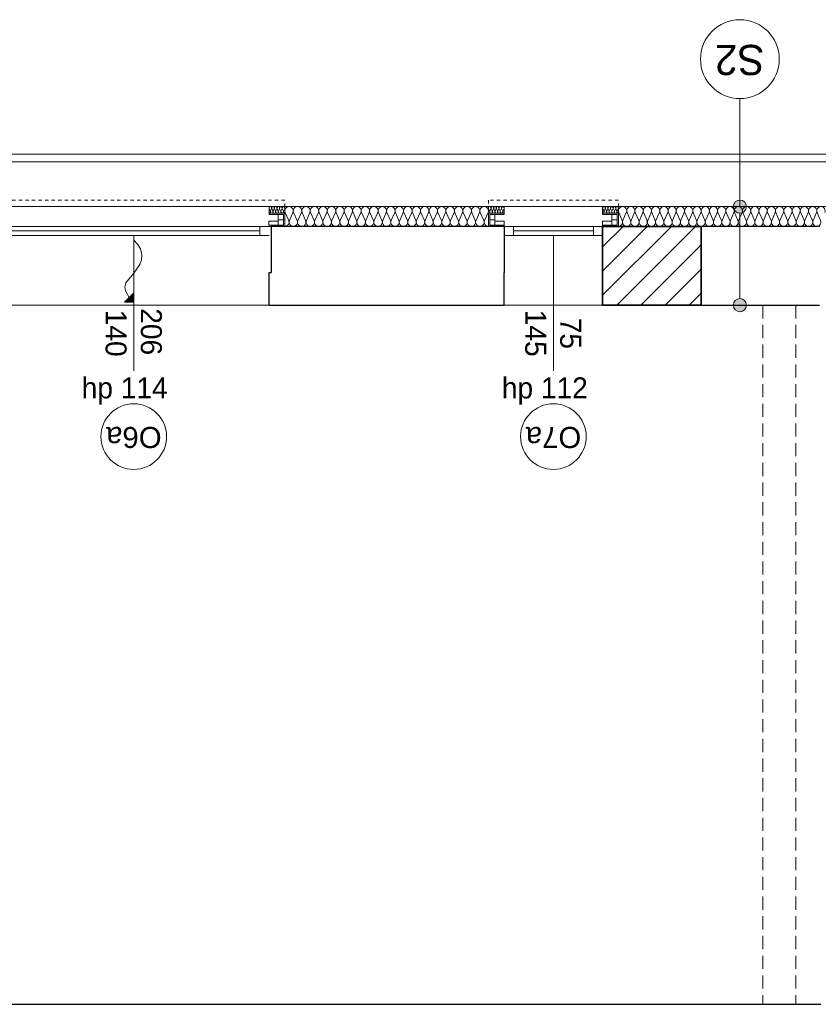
# Model space of a CAD drawing. Header units: inches. Extents: x -515158 to -470211, y -1887 to 84268.
# Tile 24 of 102: x -487257 to -481176, y 6888 to 14380. Entities that reach past the tile are written whole.
import ezdxf

# ---------------------------------------------------------------- set-up
doc = ezdxf.new("R2010")
doc.units = ezdxf.units.IN
doc.header["$MEASUREMENT"] = 0
doc.linetypes.add('Hidden Line', pattern=[50, 25, -25])
doc.linetypes.add('Krawędzie ukryte', pattern=[150, 100, -50])
for name, color, linetype, lineweight in [('#podkład', 252, 'Continuous', 9), ('A-Okna_Nr_Pióra__9', 252, 'Continuous', 9), ('Arch ocieplenie_Nr_Pióra__44', 252, 'Continuous', 9), ('Arch opisy okien_Nr_Pióra__9', 252, 'Continuous', 9), ('Arch opisy_Nr_Pióra__1', 252, 'Continuous', 25), ('Arch opisy_Nr_Pióra__21', 252, 'Continuous', 9), ('Arch opisy_Nr_Pióra__9', 252, 'Continuous', 9), ('Arch teren_Nr_Pióra__5', 252, 'Continuous', 13), ('Arch wykończenie_Nr_Pióra__3', 252, 'Continuous', 18), ('Arch wyposarzenie_Nr_Pióra__10', 252, 'Continuous', 18), ('Arch zmurowania_Nr_Pióra__21', 252, 'Continuous', 9), ('Arch zmurowania_Nr_Pióra__27', 252, 'Continuous', 35), ('INWENT. OKNA_Nr_Pióra__21', 252, 'Continuous', 9), ('INWENT. OKNA_Nr_Pióra__5', 252, 'Continuous', 13), ('INWENT.ŚCIANY_Nr_Pióra__1', 252, 'Continuous', 25), ('INWENT.ŚCIANY_Nr_Pióra__21', 252, 'Continuous', 9), ('Istniejące stropy_Nr_Pióra__5', 252, 'Continuous', 13)]:
    doc.layers.add(name, color=color, linetype=linetype, lineweight=lineweight)
doc.styles.add('GENERATED_STYLE_10', font='arial.ttf')
doc.styles.add('GENERATED_STYLE_7', font='txt')

# ---------------------------------------------------------------- blocks, each defined once
blk = doc.blocks.new('parter')
at = {"layer": 'A-Okna_Nr_Pióra__9', "linetype": 'Continuous'}
blk.add_hatch(color=252, dxfattribs=at).paths.add_polyline_path([(-486388.3, 44361.6), (-486459, 44361.2), (-486388.7, 44432.3)], flags=0)
at = {"layer": 'Arch opisy_Nr_Pióra__21', "linetype": 'Continuous'}
for points in [[(-481723.3, 45087.6), (-481727.1, 45106.8), (-481737.9, 45123), (-481754.1, 45133.8), (-481773.3, 45137.6), (-481792.4, 45133.8), (-481808.6, 45123), (-481819.4, 45106.8), (-481823.3, 45087.6), (-481819.4, 45068.5), (-481808.6, 45052.3), (-481792.4, 45041.4), (-481773.3, 45037.6), (-481754.1, 45041.4), (-481737.9, 45052.3), (-481727.1, 45068.5)], [(-481723.3, 44337.6), (-481727.1, 44356.8), (-481737.9, 44373), (-481754.1, 44383.8), (-481773.3, 44387.6), (-481792.4, 44383.8), (-481808.6, 44373), (-481819.4, 44356.8), (-481823.3, 44337.6), (-481819.4, 44318.5), (-481808.6, 44302.3), (-481792.4, 44291.4), (-481773.3, 44287.6), (-481754.1, 44291.4), (-481737.9, 44302.3), (-481727.1, 44318.5)]]:
    blk.add_hatch(color=252, dxfattribs=at).paths.add_polyline_path(points, flags=0)
at = {"layer": 'Arch zmurowania_Nr_Pióra__21', "linetype": 'Continuous'}
h = blk.add_hatch(dxfattribs=at)
h.set_pattern_fill('Common_Brick', color=252, style=0, pattern_type=2)
h.set_pattern_definition([(45, (0, 0), (-91.923878, 91.923878), [])])
h.paths.add_polyline_path([(-482818.3, 44337.6), (-482068.3, 44337.6), (-482068.3, 44937.6), (-482818.3, 44937.6)], flags=0)
at = {"layer": 'A-Okna_Nr_Pióra__9', "color": 252, "linetype": 'Continuous'}
for p, q in [((-486459, 44361.2), (-486388.7, 44432.3)), ((-486388.3, 44361.6), (-486388.7, 44432.3)), ((-486388.3, 44361.6), (-486459, 44361.2))]:
    blk.add_line(p, q, dxfattribs=at)
at = {"layer": 'A-Okna_Nr_Pióra__9', "color": 252, "linetype": 'Continuous', "flags": 128}
blk.add_lwpolyline([(-486388.3, 44832.2), (-486359.2, 44801), (-486337.9, 44766), (-486325.7, 44721.3), (-486328.2, 44682.6), (-486341.2, 44646.1), (-486388.3, 44581.6), (-486447.9, 44508.3), (-486455, 44476.3), (-486451, 44446.4), (-486423.9, 44396.8)], dxfattribs=at)
at = {"layer": 'Arch ocieplenie_Nr_Pióra__44', "color": 252, "linetype": 'Continuous'}
for p, q in [((-485357.5, 45072.7), (-485349.2, 45052.5)), ((-485347.5, 45052.5), (-485339.2, 45072.7)), ((-485337.5, 45072.7), (-485329.2, 45052.5)), ((-485327.5, 45052.5), (-485319.2, 45072.7)), ((-485317.5, 45072.7), (-485309.2, 45052.5)), ((-485307.5, 45052.5), (-485299.2, 45072.7)), ((-485297.5, 45072.7), (-485289.2, 45052.5)), ((-485287.5, 45052.5), (-485279.2, 45072.7)), ((-485277.5, 45072.7), (-485269.2, 45052.5)), ((-485267.5, 45052.5), (-485259.2, 45072.7)), ((-485257.5, 45072.7), (-485249.2, 45052.5)), ((-485247.5, 45052.5), (-485239.2, 45072.7)), ((-485235.6, 45042.9), (-485208.7, 44982.3)), ((-485203.3, 44982.3), (-485176.5, 45042.9)), ((-485171, 45042.9), (-485144.2, 44982.3)), ((-485138.7, 44982.3), (-485111.9, 45042.9)), ((-485106.4, 45042.9), (-485079.6, 44982.3)), ((-485074.2, 44982.3), (-485047.3, 45042.9)), ((-485041.9, 45042.9), (-485015, 44982.3)), ((-485009.6, 44982.3), (-484982.7, 45042.9)), ((-484977.3, 45042.9), (-484950.4, 44982.3)), ((-484945, 44982.3), (-484918.1, 45042.9)), ((-484912.7, 45042.9), (-484885.8, 44982.3)), ((-484880.4, 44982.3), (-484853.5, 45042.9)), ((-484848.1, 45042.9), (-484821.2, 44982.3)), ((-484815.8, 44982.3), (-484789, 45042.9)), ((-484783.5, 45042.9), (-484756.7, 44982.3)), ((-484751.2, 44982.3), (-484724.4, 45042.9)), ((-484718.9, 45042.9), (-484692.1, 44982.3)), ((-484686.7, 44982.3), (-484659.8, 45042.9)), ((-484654.4, 45042.9), (-484627.5, 44982.3)), ((-484622.1, 44982.3), (-484595.2, 45042.9)), ((-484589.8, 45042.9), (-484562.9, 44982.3)), ((-484557.5, 44982.3), (-484530.6, 45042.9)), ((-484525.2, 45042.9), (-484498.3, 44982.3)), ((-484492.9, 44982.3), (-484466, 45042.9)), ((-484460.6, 45042.9), (-484433.7, 44982.3)), ((-484428.3, 44982.3), (-484401.5, 45042.9)), ((-484396, 45042.9), (-484369.2, 44982.3)), ((-484363.7, 44982.3), (-484336.9, 45042.9)), ((-484331.4, 45042.9), (-484304.6, 44982.3)), ((-484299.2, 44982.3), (-484272.3, 45042.9)), ((-484266.9, 45042.9), (-484240, 44982.3)), ((-484234.6, 44982.3), (-484207.7, 45042.9)), ((-484202.3, 45042.9), (-484175.4, 44982.3)), ((-484170, 44982.3), (-484143.1, 45042.9)), ((-484137.7, 45042.9), (-484110.8, 44982.3)), ((-484105.4, 44982.3), (-484078.5, 45042.9)), ((-484073.1, 45042.9), (-484046.2, 44982.3)), ((-484040.8, 44982.3), (-484014, 45042.9)), ((-484008.5, 45042.9), (-483981.7, 44982.3)), ((-483976.2, 44982.3), (-483949.4, 45042.9)), ((-483943.9, 45042.9), (-483917.1, 44982.3)), ((-483911.7, 44982.3), (-483884.8, 45042.9)), ((-483879.4, 45042.9), (-483852.5, 44982.3)), ((-483847.1, 44982.3), (-483820.2, 45042.9)), ((-483814.8, 45042.9), (-483787.9, 44982.3)), ((-483782.5, 44982.3), (-483755.6, 45042.9)), ((-483750.2, 45042.9), (-483723.3, 44982.3)), ((-483717.9, 44982.3), (-483691, 45042.9)), ((-483687.5, 45072.7), (-483679.2, 45052.5)), ((-483677.5, 45052.5), (-483669.2, 45072.7)), ((-483667.5, 45072.7), (-483659.2, 45052.5)), ((-483657.5, 45052.5), (-483649.2, 45072.7)), ((-483647.5, 45072.7), (-483639.2, 45052.5)), ((-483637.5, 45052.5), (-483629.2, 45072.7)), ((-483627.5, 45072.7), (-483619.2, 45052.5)), ((-483617.5, 45052.5), (-483609.2, 45072.7)), ((-483607.5, 45072.7), (-483599.2, 45052.5)), ((-483597.5, 45052.5), (-483589.2, 45072.7)), ((-483587.5, 45072.7), (-483579.2, 45052.5)), ((-483577.5, 45052.5), (-483569.2, 45072.7)), ((-482817.5, 45072.7), (-482809.2, 45052.5)), ((-482807.5, 45052.5), (-482799.2, 45072.7)), ((-482797.5, 45072.7), (-482789.2, 45052.5)), ((-482787.5, 45052.5), (-482779.2, 45072.7)), ((-482777.5, 45072.7), (-482769.2, 45052.5)), ((-482767.5, 45052.5), (-482759.2, 45072.7)), ((-482757.5, 45072.7), (-482749.2, 45052.5)), ((-482747.5, 45052.5), (-482739.2, 45072.7)), ((-482737.5, 45072.7), (-482729.2, 45052.5)), ((-482727.5, 45052.5), (-482719.2, 45072.7)), ((-482717.5, 45072.7), (-482709.2, 45052.5)), ((-482707.5, 45052.5), (-482699.2, 45072.7)), ((-482695.7, 45042.9), (-482669.5, 44982.3)), ((-482664.2, 44982.3), (-482638, 45042.9)), ((-482632.7, 45042.9), (-482606.5, 44982.3)), ((-482601.3, 44982.3), (-482575.1, 45042.9)), ((-482569.8, 45042.9), (-482543.6, 44982.3)), ((-482538.3, 44982.3), (-482512.1, 45042.9)), ((-482506.8, 45042.9), (-482480.6, 44982.3)), ((-482475.3, 44982.3), (-482449.2, 45042.9)), ((-482443.9, 45042.9), (-482417.7, 44982.3)), ((-482412.4, 44982.3), (-482386.2, 45042.9)), ((-482380.9, 45042.9), (-482354.7, 44982.3)), ((-482349.4, 44982.3), (-482323.2, 45042.9)), ((-482318, 45042.9), (-482291.8, 44982.3)), ((-482286.5, 44982.3), (-482260.3, 45042.9)), ((-482255, 45042.9), (-482228.8, 44982.3)), ((-482223.5, 44982.3), (-482197.3, 45042.9)), ((-482192.1, 45042.9), (-482165.9, 44982.3)), ((-482160.6, 44982.3), (-482134.4, 45042.9)), ((-482129.1, 45042.9), (-482102.9, 44982.3)), ((-482097.6, 44982.3), (-482071.4, 45042.9)), ((-482066.1, 45042.9), (-482040, 44982.3)), ((-482034.7, 44982.3), (-482008.5, 45042.9)), ((-482003.2, 45042.9), (-481977, 44982.3)), ((-481971.7, 44982.3), (-481945.5, 45042.9)), ((-481940.2, 45042.9), (-481914.1, 44982.3)), ((-481908.8, 44982.3), (-481882.6, 45042.9)), ((-481877.3, 45042.9), (-481851.1, 44982.3)), ((-481845.8, 44982.3), (-481819.6, 45042.9)), ((-481814.3, 45042.9), (-481788.1, 44982.3)), ((-481782.9, 44982.3), (-481756.7, 45042.9)), ((-481751.4, 45042.9), (-481725.2, 44982.3)), ((-481719.9, 44982.3), (-481693.7, 45042.9)), ((-481688.4, 45042.9), (-481662.2, 44982.3)), ((-481657, 44982.3), (-481630.8, 45042.9)), ((-481625.5, 45042.9), (-481599.3, 44982.3)), ((-481594, 44982.3), (-481567.8, 45042.9)), ((-481562.5, 45042.9), (-481536.3, 44982.3)), ((-481531, 44982.3), (-481504.9, 45042.9)), ((-481499.6, 45042.9), (-481473.4, 44982.3)), ((-481468.1, 44982.3), (-481441.9, 45042.9)), ((-481436.6, 45042.9), (-481410.4, 44982.3)), ((-481405.1, 44982.3), (-481378.9, 45042.9)), ((-481373.7, 45042.9), (-481347.5, 44982.3)), ((-481342.2, 44982.3), (-481316, 45042.9)), ((-481310.7, 45042.9), (-481284.5, 44982.3)), ((-481279.2, 44982.3), (-481253, 45042.9)), ((-481247.8, 45042.9), (-481221.6, 44982.3)), ((-481216.3, 44982.3), (-481190.1, 45042.9)), ((-481184.8, 45042.9), (-481158.6, 44982.3))]:
    blk.add_line(p, q, dxfattribs=at)
for centre, major_axis, ratio, start_param, end_param in [((-485348.3, 45077), (0, 10.6), 0.94039, 4.299595, 8.266775), ((-485358.3, 45048.3), (0, 10.6), 0.94039, 3.141593, 5.125182), ((-485338.3, 45048.3), (0, 10.6), 0.94039, 1.158004, 5.125183), ((-485328.3, 45077), (0, 10.6), 0.94039, 4.299595, 8.266775), ((-485318.3, 45048.3), (0, 10.6), 0.94039, 1.158004, 5.125183), ((-485308.3, 45077), (0, 10.6), 0.94039, 4.299595, 8.266775), ((-485298.3, 45048.3), (0, 10.6), 0.94039, 1.158004, 5.125183), ((-485288.3, 45077), (0, 10.6), 0.94039, 4.299595, 8.266775), ((-485278.3, 45048.3), (0, 10.6), 0.94039, 1.158004, 5.125183), ((-485268.3, 45077), (0, 10.6), 0.94039, 4.299595, 8.266775), ((-485258.3, 45048.3), (0, 10.6), 0.94039, 1.158004, 5.125183), ((-485248.3, 45077), (0, 10.6), 0.94039, 4.299595, 8.266775), ((-485238.3, 45048.3), (0, 10.6), 0.94039, 1.158004, 3.141593), ((-485206, 45055.7), (32.3, 0), 0.987924, 5.870392, 9.837571), ((-485141.5, 45055.7), (32.3, 0), 0.987924, 5.870392, 9.837571), ((-485076.9, 45055.7), (32.3, 0), 0.987924, 5.870392, 9.837571), ((-485012.3, 45055.7), (32.3, 0), 0.987924, 5.870392, 9.837571), ((-484947.7, 45055.7), (32.3, 0), 0.987924, 5.870392, 9.837571), ((-484883.1, 45055.7), (32.3, 0), 0.987924, 5.870392, 9.837571), ((-484818.5, 45055.7), (32.3, 0), 0.987924, 5.870392, 9.837571), ((-484754, 45055.7), (32.3, 0), 0.987924, 5.870392, 9.837571), ((-484689.4, 45055.7), (32.3, 0), 0.987924, 5.870392, 9.837571), ((-484624.8, 45055.7), (32.3, 0), 0.987924, 5.870392, 9.837571), ((-484560.2, 45055.7), (32.3, 0), 0.987924, 5.870392, 9.837571), ((-484495.6, 45055.7), (32.3, 0), 0.987924, 5.870392, 9.837571), ((-484431, 45055.7), (32.3, 0), 0.987924, 5.870392, 9.837571), ((-484366.5, 45055.7), (32.3, 0), 0.987924, 5.870392, 9.837571), ((-484301.9, 45055.7), (32.3, 0), 0.987924, 5.870392, 9.837571), ((-484237.3, 45055.7), (32.3, 0), 0.987924, 5.870392, 9.837571), ((-484172.7, 45055.7), (32.3, 0), 0.987924, 5.870392, 9.837571), ((-484108.1, 45055.7), (32.3, 0), 0.987924, 5.870392, 9.837571), ((-484043.5, 45055.7), (32.3, 0), 0.987924, 5.870392, 9.837571), ((-483979, 45055.7), (32.3, 0), 0.987924, 5.870392, 9.837571), ((-483914.4, 45055.7), (32.3, 0), 0.987924, 5.870392, 9.837571), ((-483849.8, 45055.7), (32.3, 0), 0.987924, 5.870392, 9.837571), ((-483785.2, 45055.7), (32.3, 0), 0.987924, 5.870392, 9.837571), ((-483720.6, 45055.7), (32.3, 0), 0.987924, 5.870392, 9.837571), ((-483678.3, 45077), (0, 10.6), 0.94039, 4.299595, 8.266775), ((-483688.3, 45048.3), (0, 10.6), 0.94039, 3.141593, 5.125182), ((-483668.3, 45048.3), (0, 10.6), 0.94039, 1.158004, 5.125183), ((-483658.3, 45077), (0, 10.6), 0.94039, 4.299595, 8.266775), ((-483648.3, 45048.3), (0, 10.6), 0.94039, 1.158004, 5.125183), ((-483638.3, 45077), (0, 10.6), 0.94039, 4.299595, 8.266775), ((-483628.3, 45048.3), (0, 10.6), 0.94039, 1.158004, 5.125183), ((-483618.3, 45077), (0, 10.6), 0.94039, 4.299595, 8.266775), ((-483608.3, 45048.3), (0, 10.6), 0.94039, 1.158004, 5.125183), ((-483598.3, 45077), (0, 10.6), 0.94039, 4.299595, 8.266775), ((-483588.3, 45048.3), (0, 10.6), 0.94039, 1.158004, 5.125183), ((-483578.3, 45077), (0, 10.6), 0.94039, 4.299595, 8.266775), ((-483568.3, 45048.3), (0, 10.6), 0.94039, 1.158004, 3.141593), ((-482808.3, 45077), (0, 10.6), 0.94039, 4.299595, 8.266775), ((-482818.3, 45048.3), (0, 10.6), 0.94039, 3.141593, 5.125182), ((-482798.3, 45048.3), (0, 10.6), 0.94039, 1.158004, 5.125183), ((-482788.3, 45077), (0, 10.6), 0.94039, 4.299595, 8.266775), ((-482778.3, 45048.3), (0, 10.6), 0.94039, 1.158004, 5.125183), ((-482768.3, 45077), (0, 10.6), 0.94039, 4.299595, 8.266775), ((-482758.3, 45048.3), (0, 10.6), 0.94039, 1.158004, 5.125183), ((-482748.3, 45077), (0, 10.6), 0.94039, 4.299595, 8.266775), ((-482738.3, 45048.3), (0, 10.6), 0.94039, 1.158004, 5.125183), ((-482728.3, 45077), (0, 10.6), 0.94039, 4.299595, 8.266775), ((-482718.3, 45048.3), (0, 10.6), 0.94039, 1.158004, 5.125183), ((-482708.3, 45077), (0, 10.6), 0.94039, 4.299595, 8.266775), ((-482698.3, 45048.3), (0, 10.6), 0.94039, 1.158004, 3.141593), ((-482666.8, 45055.7), (0, 31.9), 0.986677, 4.299595, 8.266775), ((-482603.9, 45055.7), (0, 31.9), 0.986677, 4.299595, 8.266775), ((-482540.9, 45055.7), (0, 31.9), 0.986677, 4.299595, 8.266775), ((-482478, 45055.7), (0, 31.9), 0.986677, 4.299595, 8.266775), ((-482415, 45055.7), (0, 31.9), 0.986677, 4.299595, 8.266775), ((-482352.1, 45055.7), (0, 31.9), 0.986677, 4.299595, 8.266775), ((-482289.1, 45055.7), (0, 31.9), 0.986677, 4.299595, 8.266775), ((-482226.2, 45055.7), (0, 31.9), 0.986677, 4.299595, 8.266775), ((-482163.2, 45055.7), (0, 31.9), 0.986677, 4.299595, 8.266775), ((-482100.3, 45055.7), (0, 31.9), 0.986677, 4.299595, 8.266775), ((-482037.3, 45055.7), (0, 31.9), 0.986677, 4.299595, 8.266775), ((-481974.4, 45055.7), (0, 31.9), 0.986677, 4.299595, 8.266775), ((-481911.4, 45055.7), (0, 31.9), 0.986677, 4.299595, 8.266775), ((-481848.5, 45055.7), (0, 31.9), 0.986677, 4.299595, 8.266775), ((-481785.5, 45055.7), (0, 31.9), 0.986677, 4.299595, 8.266775), ((-481722.5, 45055.7), (0, 31.9), 0.986677, 4.299595, 8.266775), ((-481659.6, 45055.7), (0, 31.9), 0.986677, 4.299595, 8.266775), ((-481596.6, 45055.7), (0, 31.9), 0.986677, 4.299595, 8.266775), ((-481533.7, 45055.7), (0, 31.9), 0.986677, 4.299595, 8.266775), ((-481470.7, 45055.7), (0, 31.9), 0.986677, 4.299595, 8.266775), ((-481407.8, 45055.7), (0, 31.9), 0.986677, 4.299595, 8.266775), ((-481344.8, 45055.7), (0, 31.9), 0.986677, 4.299595, 8.266775), ((-481281.9, 45055.7), (0, 31.9), 0.986677, 4.299595, 8.266775), ((-481218.9, 45055.7), (0, 31.9), 0.986677, 4.299595, 8.266775), ((-481156, 45055.7), (0, 31.9), 0.986677, 4.299595, 8.266775), ((-485238.3, 44969.5), (32.3, 0), 0.987924, 4.712389, 6.695979), ((-485173.7, 44969.5), (32.3, 0), 0.987924, 2.7288, 6.695979), ((-485109.2, 44969.5), (32.3, 0), 0.987924, 2.7288, 6.695979), ((-485044.6, 44969.5), (32.3, 0), 0.987924, 2.7288, 6.695979), ((-484980, 44969.5), (32.3, 0), 0.987924, 2.7288, 6.695979), ((-484915.4, 44969.5), (32.3, 0), 0.987924, 2.7288, 6.695979), ((-484850.8, 44969.5), (32.3, 0), 0.987924, 2.7288, 6.695979), ((-484786.2, 44969.5), (32.3, 0), 0.987924, 2.7288, 6.695979), ((-484721.7, 44969.5), (32.3, 0), 0.987924, 2.7288, 6.695979), ((-484657.1, 44969.5), (32.3, 0), 0.987924, 2.7288, 6.695979), ((-484592.5, 44969.5), (32.3, 0), 0.987924, 2.7288, 6.695979), ((-484527.9, 44969.5), (32.3, 0), 0.987924, 2.7288, 6.695979), ((-484463.3, 44969.5), (32.3, 0), 0.987924, 2.7288, 6.695979), ((-484398.7, 44969.5), (32.3, 0), 0.987924, 2.7288, 6.695979), ((-484334.2, 44969.5), (32.3, 0), 0.987924, 2.7288, 6.695979), ((-484269.6, 44969.5), (32.3, 0), 0.987924, 2.7288, 6.695979), ((-484205, 44969.5), (32.3, 0), 0.987924, 2.7288, 6.695979), ((-484140.4, 44969.5), (32.3, 0), 0.987924, 2.7288, 6.695979), ((-484075.8, 44969.5), (32.3, 0), 0.987924, 2.7288, 6.695979), ((-484011.2, 44969.5), (32.3, 0), 0.987924, 2.7288, 6.695979), ((-483946.7, 44969.5), (32.3, 0), 0.987924, 2.7288, 6.695979), ((-483882.1, 44969.5), (32.3, 0), 0.987924, 2.7288, 6.695979), ((-483817.5, 44969.5), (32.3, 0), 0.987924, 2.7288, 6.695979), ((-483752.9, 44969.5), (32.3, 0), 0.987924, 2.7288, 6.695979), ((-483688.3, 44969.5), (32.3, 0), 0.987924, 2.7288, 4.712389), ((-482698.3, 44969.5), (0, 31.9), 0.986677, 3.141593, 5.125182), ((-482635.4, 44969.5), (0, 31.9), 0.986677, 1.158004, 5.125183), ((-482572.4, 44969.5), (0, 31.9), 0.986677, 1.158004, 5.125183), ((-482509.5, 44969.5), (0, 31.9), 0.986677, 1.158004, 5.125183), ((-482446.5, 44969.5), (0, 31.9), 0.986677, 1.158004, 5.125183), ((-482383.6, 44969.5), (0, 31.9), 0.986677, 1.158004, 5.125183), ((-482320.6, 44969.5), (0, 31.9), 0.986677, 1.158004, 5.125183), ((-482257.7, 44969.5), (0, 31.9), 0.986677, 1.158004, 5.125183), ((-482194.7, 44969.5), (0, 31.9), 0.986677, 1.158004, 5.125183), ((-482131.7, 44969.5), (0, 31.9), 0.986677, 1.158004, 5.125183), ((-482068.8, 44969.5), (0, 31.9), 0.986677, 1.158004, 5.125183), ((-482005.8, 44969.5), (0, 31.9), 0.986677, 1.158004, 5.125183), ((-481942.9, 44969.5), (0, 31.9), 0.986677, 1.158004, 5.125183), ((-481879.9, 44969.5), (0, 31.9), 0.986677, 1.158004, 5.125183), ((-481817, 44969.5), (0, 31.9), 0.986677, 1.158004, 5.125183), ((-481754, 44969.5), (0, 31.9), 0.986677, 1.158004, 5.125183), ((-481691.1, 44969.5), (0, 31.9), 0.986677, 1.158004, 5.125183), ((-481628.1, 44969.5), (0, 31.9), 0.986677, 1.158004, 5.125183), ((-481565.2, 44969.5), (0, 31.9), 0.986677, 1.158004, 5.125183), ((-481502.2, 44969.5), (0, 31.9), 0.986677, 1.158004, 5.125183), ((-481439.3, 44969.5), (0, 31.9), 0.986677, 1.158004, 5.125183), ((-481376.3, 44969.5), (0, 31.9), 0.986677, 1.158004, 5.125183), ((-481313.4, 44969.5), (0, 31.9), 0.986677, 1.158004, 5.125183), ((-481250.4, 44969.5), (0, 31.9), 0.986677, 1.158004, 5.125183), ((-481187.4, 44969.5), (0, 31.9), 0.986677, 1.158004, 5.125183)]:
    blk.add_ellipse(centre, major_axis=major_axis, ratio=ratio, start_param=start_param, end_param=end_param, dxfattribs=at)
at = {"layer": 'Arch opisy_Nr_Pióra__21', "color": 252, "linetype": 'Continuous'}
for p, q in [((-481773.3, 45087.6), (-481773.3, 45910.2)), ((-481773.3, 44387.6), (-481773.3, 45037.6))]:
    blk.add_line(p, q, dxfattribs=at)
for centre, radius in [((-481773.3, 46210.2), 300), ((-481773.3, 45087.6), 50), ((-481773.3, 44337.6), 50)]:
    blk.add_circle(centre, radius, dxfattribs=at)
at = {"layer": 'Arch opisy_Nr_Pióra__9', "color": 252, "linetype": 'Continuous'}
for centre in [(-486388.3, 43337.6), (-483193.3, 43337.6)]:
    blk.add_circle(centre, 250, dxfattribs=at)
at = {"layer": 'Arch teren_Nr_Pióra__5', "color": 252, "linetype": 'Continuous'}
for p, q in [((-488363.3, 45487.6), (-471473.3, 45487.6)), ((-488363.3, 45427.6), (-471533.3, 45427.6))]:
    blk.add_line(p, q, dxfattribs=at)
at = {"layer": 'Arch wykończenie_Nr_Pióra__3', "color": 252, "linetype": 'Continuous'}
for p, q in [((-485358.3, 45037.6), (-485358.3, 45087.6)), ((-485358.3, 45087.6), (-483568.3, 45087.6)), ((-483568.3, 45037.6), (-483568.3, 45087.6)), ((-482818.3, 45037.6), (-482818.3, 45087.6)), ((-482818.3, 45087.6), (-480437.9, 45087.6))]:
    blk.add_line(p, q, dxfattribs=at)
at = {"layer": 'Arch wyposarzenie_Nr_Pióra__10', "color": 252, "linetype": 'Hidden Line'}
for p, q in [((-485238.3, 45137.6), (-487538.3, 45137.6)), ((-485238.3, 44937.6), (-485238.3, 45137.6)), ((-483688.3, 45137.6), (-483688.3, 44937.6)), ((-482698.3, 45137.6), (-483688.3, 45137.6)), ((-482698.3, 44937.6), (-482698.3, 45137.6))]:
    blk.add_line(p, q, dxfattribs=at)
at = {"layer": 'Arch wyposarzenie_Nr_Pióra__10', "color": 252, "linetype": 'Continuous'}
for p, q in [((-485358.3, 45037.6), (-485358.3, 45027.6)), ((-485238.3, 45037.6), (-485358.3, 45037.6)), ((-485238.3, 44937.6), (-485238.3, 45037.6)), ((-483688.3, 45037.6), (-483568.3, 45037.6)), ((-483688.3, 44937.6), (-483688.3, 45037.6)), ((-483568.3, 45037.6), (-483568.3, 45027.6)), ((-482818.3, 45037.6), (-482818.3, 45027.6)), ((-482698.3, 45037.6), (-482818.3, 45037.6)), ((-482698.3, 44937.6), (-482698.3, 45037.6)), ((-485358.6, 44977.6), (-485288.3, 44977.6)), ((-485358.6, 44947.6), (-485358.6, 44977.6)), ((-485248.3, 45027.6), (-485358.3, 45027.6)), ((-485288.3, 44947.6), (-485288.3, 45027.6)), ((-485288.3, 44987.6), (-485248.3, 44987.6)), ((-485248.3, 44947.6), (-485248.3, 45027.6)), ((-483678.3, 44947.6), (-483678.3, 45027.6)), ((-483678.3, 45027.6), (-483568.3, 45027.6)), ((-483638.3, 44987.6), (-483678.3, 44987.6)), ((-483638.3, 44947.6), (-483638.3, 45027.6)), ((-483568.1, 44977.6), (-483638.3, 44977.6)), ((-483568.1, 44947.6), (-483568.1, 44977.6)), ((-482818.6, 44977.6), (-482748.3, 44977.6)), ((-482818.6, 44947.6), (-482818.6, 44977.6)), ((-482708.3, 45027.6), (-482818.3, 45027.6)), ((-482748.3, 44947.6), (-482748.3, 45027.6)), ((-482748.3, 44987.6), (-482708.3, 44987.6)), ((-482708.3, 44947.6), (-482708.3, 45027.6)), ((-485358.3, 44947.6), (-485358.3, 44937.6)), ((-485358.3, 44947.6), (-485248.3, 44947.6)), ((-485358.3, 44937.6), (-485238.3, 44937.6)), ((-483568.3, 44937.6), (-483688.3, 44937.6)), ((-483568.3, 44947.6), (-483678.3, 44947.6)), ((-483568.3, 44947.6), (-483568.3, 44937.6)), ((-482818.3, 44947.6), (-482818.3, 44937.6)), ((-482818.3, 44947.6), (-482708.3, 44947.6)), ((-482818.3, 44937.6), (-482698.3, 44937.6))]:
    blk.add_line(p, q, dxfattribs=at)
at = {"layer": 'Arch zmurowania_Nr_Pióra__27', "color": 252, "linetype": 'Continuous'}
for p, q in [((-482818.3, 44937.6), (-482818.3, 44337.6)), ((-482068.3, 44937.6), (-482818.3, 44937.6)), ((-482068.3, 44337.6), (-482068.3, 44937.6)), ((-482818.3, 44337.6), (-482068.3, 44337.6))]:
    blk.add_line(p, q, dxfattribs=at)
at = {"layer": 'INWENT. OKNA_Nr_Pióra__5', "color": 252, "linetype": 'Continuous'}
for p, q in [((-487418.3, 44937.6), (-485358.3, 44937.6)), ((-485428.3, 44902.6), (-487348.3, 44902.6)), ((-485428.3, 44937.6), (-485428.3, 44867.6)), ((-483568.3, 44937.6), (-482818.3, 44937.6)), ((-483498.3, 44937.6), (-483498.3, 44867.6)), ((-482888.3, 44902.6), (-483498.3, 44902.6)), ((-482888.3, 44937.6), (-482888.3, 44867.6)), ((-487418.3, 44867.6), (-485358.3, 44867.6)), ((-486388.3, 44867.6), (-486388.3, 43837.6)), ((-483568.3, 44867.6), (-482818.3, 44867.6)), ((-483193.3, 44867.6), (-483193.3, 43837.6))]:
    blk.add_line(p, q, dxfattribs=at)
at = {"layer": 'INWENT.ŚCIANY_Nr_Pióra__1', "color": 252, "linetype": 'Continuous'}
for p, q in [((-485343.3, 44937.6), (-485343.3, 44587.6)), ((-483568.3, 44937.6), (-485343.3, 44937.6)), ((-483568.3, 44937.6), (-483568.3, 44587.6)), ((-482068.3, 44937.6), (-482068.3, 44587.6)), ((-481168.3, 44937.6), (-482068.3, 44937.6)), ((-485358.3, 44587.6), (-485343.3, 44587.6)), ((-485358.3, 44337.6), (-485358.3, 44587.6)), ((-483568.3, 44337.6), (-483568.3, 44587.6)), ((-482068.3, 44337.6), (-482068.3, 44587.6)), ((-485358.3, 44337.6), (-483568.3, 44337.6)), ((-482068.3, 44337.6), (-481168.3, 44337.6)), ((-488348.3, 39017.6), (-481158.3, 39017.6))]:
    blk.add_line(p, q, dxfattribs=at)
at = {"layer": 'INWENT.ŚCIANY_Nr_Pióra__21', "color": 252, "linetype": 'Continuous'}
for p, q in [((-487418.3, 45087.6), (-485358.3, 45087.6)), ((-483568.3, 45087.6), (-482818.3, 45087.6)), ((-487418.3, 44337.6), (-485358.3, 44337.6)), ((-483568.3, 44337.6), (-482068.3, 44337.6))]:
    blk.add_line(p, q, dxfattribs=at)
at = {"layer": 'Istniejące stropy_Nr_Pióra__5', "color": 252, "linetype": 'Krawędzie ukryte'}
for p, q in [((-481598.3, 44337.6), (-481598.3, 39017.6)), ((-481348.3, 44337.6), (-481348.3, 39017.6))]:
    blk.add_line(p, q, dxfattribs=at)
at = {"layer": 'Arch opisy okien_Nr_Pióra__9', "color": 252, "linetype": 'Continuous', "style": 'GENERATED_STYLE_10'}
for s, p in [('O6a', (-486176.2, 43411)), ('O7a', (-482981.2, 43411))]:
    blk.add_text(s, height=160, rotation=180, dxfattribs=at).set_placement(p)
at = {"layer": 'Arch opisy_Nr_Pióra__1', "color": 252, "linetype": 'Continuous', "style": 'GENERATED_STYLE_7'}
blk.add_text('S2', height=230, rotation=180, dxfattribs=at).set_placement((-481587.1, 46318.8))
at = {"layer": 'INWENT. OKNA_Nr_Pióra__21', "color": 252, "linetype": 'Continuous', "style": 'GENERATED_STYLE_7'}
for s, p in [('140', (-486602.8, 44303.1)), ('206', (-486334.2, 44314.5)), ('145', (-483407.8, 44303.1)), ('75', (-483141.6, 44242.2))]:
    blk.add_text(s, height=160, rotation=270, dxfattribs=at).set_placement(p)
for s, p in [('hp 114', (-486784.5, 43628.3)), ('hp 112', (-483585.7, 43628.3))]:
    blk.add_text(s, height=160, dxfattribs=at).set_placement(p)

msp = doc.modelspace()

# ---------------------------------------------------------------- block references
at = {"layer": '#podkład'}
msp.add_blockref('parter', (0, -32129.9), dxfattribs=at)

doc.saveas('drawing.dxf')
